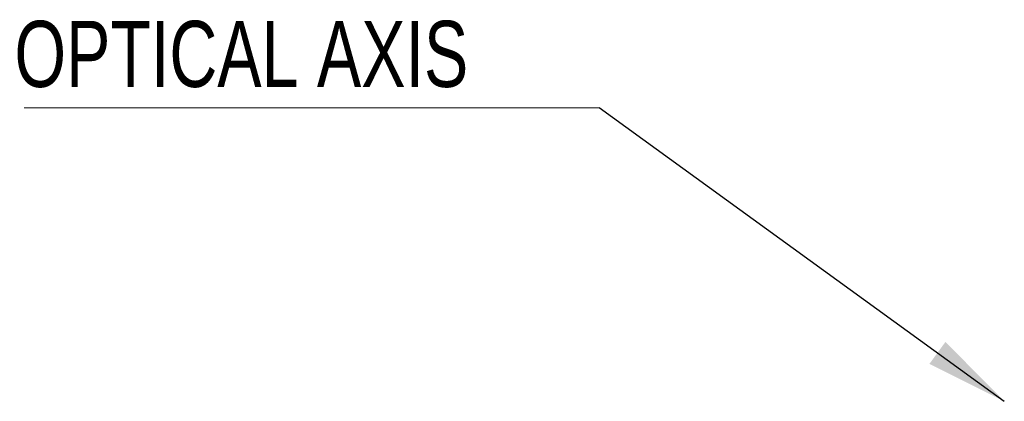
# Paper-space layout 'Sheet2' of a CAD drawing. Header units: millimetres. Extents: x 15 to 415, y 5 to 473.
# Tile 30 of 30: x 237 to 276, y 458 to 473. Entities that reach past the tile are written whole.
import ezdxf

# ---------------------------------------------------------------- set-up
doc = ezdxf.new("R2010")
doc.units = ezdxf.units.MM
doc.styles.add('SLDTEXTSTYLE0', font='TXT', dxfattribs={"width": 0.75})
doc.dimstyles.new('SLDDIMSTYLE4', dxfattribs={"dimtxt": 0.18, "dimasz": 3.302, "dimexe": 0, "dimexo": 0.0625, "dimgap": 0, "dimtad": 0, "dimtih": 1, "dimtoh": 1, "dimdec": 0, "dimrnd": 1e-09, "dimzin": 0, "dimdsep": 46, "dimtxsty": 'Standard', "dimsah": 1, "dimcen": 0.09, "dimadec": 0, "dimazin": 0, "dimtfac": 3.302, "dimtdec": 0, "dimtofl": 0, "dimtmove": 0, "dimatfit": 3, "dimfxl": 1, "dimfrac": 2, "dimtolj": 1, "dimtzin": 0, "dimarcsym": 0})

# ---------------------------------------------------------------- blocks, each defined once
blk = doc.blocks.new('SW_NOTE_0_13')
at = {"color": 0, "linetype": 'Continuous', "lineweight": 0}
blk.add_line((-22.981, 0), (0, 0), dxfattribs=at)
at = {"color": 0, "linetype": 'Continuous', "lineweight": 0, "insert": (-23.376, 3.481), "char_height": 2.64583, "attachment_point": 1, "style": 'SLDTEXTSTYLE0'}
blk.add_mtext('OPTICAL AXIS', dxfattribs=at)

psp = doc.layouts.new('Sheet2')

# ---------------------------------------------------------------- block references
at = {"color": 7, "linetype": 'Continuous', "lineweight": 0}
psp.add_blockref('SW_NOTE_0_13', (259.974, 469.954), dxfattribs=at)

# ---------------------------------------------------------------- leaders
psp.add_leader([(276.162, 458.21), (259.974, 469.954)], dimstyle='SLDDIMSTYLE4', dxfattribs=at)

doc.saveas('drawing.dxf')
